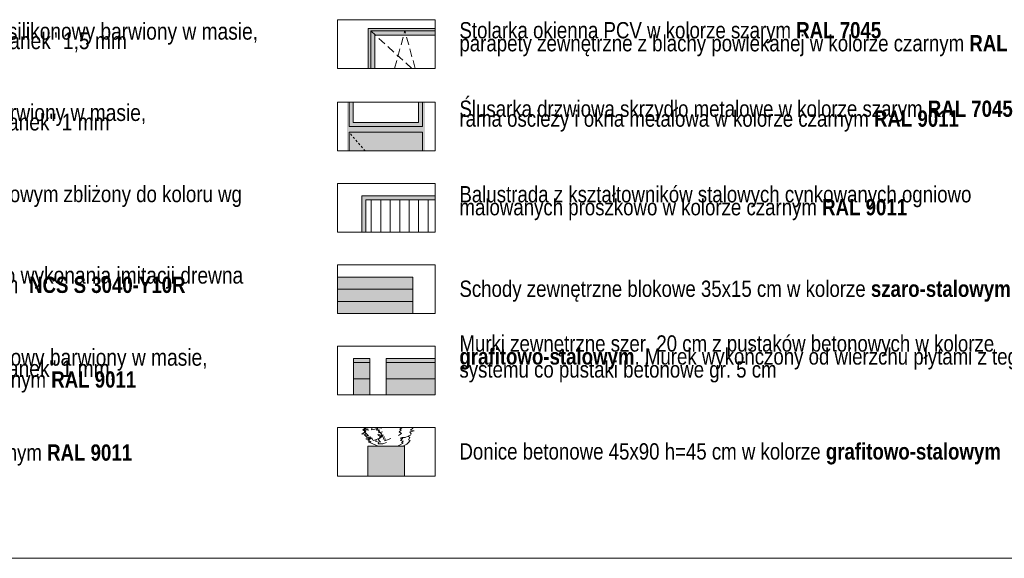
# Model space of a CAD drawing. Extents: x -366324 to -207045, y 68808 to 138616.
# Tile 48 of 170: x -306575 to -294477, y 69708 to 76332. Entities that reach past the tile are written whole.
import ezdxf

# ---------------------------------------------------------------- set-up
doc = ezdxf.new("R2010")
doc.units = 0
doc.header["$MEASUREMENT"] = 0
doc.linetypes.add('Hidden Line', pattern=[50, 25, -25])
doc.linetypes.add('Krawędzie ukryte', pattern=[150, 100, -50])
for name, color, linetype, lineweight in [('Arch balustrady_Nr_Pióra__21', 7, 'Continuous', 9), ('Arch kolorystyka_Nr_Pióra__41', 7, 'Continuous', 15), ('Arch okna_Nr_Pióra__21', 7, 'Continuous', 9), ('Arch okna_Nr_Pióra__5', 7, 'Continuous', 13), ('Arch opisy_Nr_Pióra__1', 7, 'Continuous', 25), ('Arch opisy_Nr_Pióra__21', 7, 'Continuous', 9), ('Arch schody_Nr_Pióra__21', 7, 'Continuous', 9), ('ARCH TABELA_Nr_Pióra__21', 7, 'Continuous', 9), ('arch wypelnienia_Nr_Pióra__21', 7, 'Continuous', 9), ('INWENT.ŚCIANY_Nr_Pióra__5', 7, 'Continuous', 13)]:
    doc.layers.add(name, color=color, linetype=linetype, lineweight=lineweight)
for name, color, linetype, lineweight, true_color in [('Arch kolorystyka_Nr_Pióra__2', 7, 'Continuous', 13, 0x7f7f7f), ('Arch kolorystyka_Nr_Pióra__81', 7, 'Continuous', 9, 0x5d5d5d), ('Arch okna_Nr_Pióra__81', 7, 'Continuous', 9, 0x5d5d5d), ('arch wypelnienia_Nr_Pióra__2', 7, 'Continuous', 13, 0x7f7f7f), ('Arch zieleń_Nr_Pióra__4', 7, 'Continuous', 9, 0x029e21)]:
    doc.layers.add(name, color=color, linetype=linetype, lineweight=lineweight, true_color=true_color)
doc.styles.add('GENERATED_STYLE_2', font='txt')

msp = doc.modelspace()

# ---------------------------------------------------------------- hatches: boundary and pattern name
at = {"layer": 'Arch kolorystyka_Nr_Pióra__2', "linetype": 'Continuous'}
msp.add_hatch(color=256, dxfattribs=at).paths.add_polyline_path([(-301626.4, 74717.4), (-301626.4, 74947.4), (-302526.4, 74947.4), (-302526.4, 74717.4)], flags=0)
at = {"layer": 'Arch kolorystyka_Nr_Pióra__41', "linetype": 'Continuous'}
msp.add_hatch(color=256, dxfattribs=at).paths.add_polyline_path([(-301596.4, 74717.4), (-301596.4, 75317.4), (-301676.4, 75317.4), (-301676.4, 75067.4), (-302476.4, 75067.4), (-302476.4, 75317.4), (-302551.4, 75317.4), (-302551.4, 74717.4), (-302526.4, 74717.4), (-302526.4, 74947.4), (-301626.4, 74947.4), (-301626.4, 74717.4)], flags=0)
at = {"layer": 'Arch kolorystyka_Nr_Pióra__81', "linetype": 'Continuous', "lineweight": 0, "true_color": 0x171717}
msp.add_hatch(color=250, dxfattribs=at).paths.add_polyline_path([(-302671.4, 72717.4), (-301745.3, 72717.4), (-301745.3, 73167.4), (-302671.4, 73167.4)], flags=0)
at = {"layer": 'Arch kolorystyka_Nr_Pióra__81', "linetype": 'Continuous', "lineweight": 0, "true_color": 0x454545}
for points in [[(-302471.4, 72167.4), (-302471.4, 71717.4), (-302271.4, 71717.4), (-302271.4, 72167.4)], [(-301471.4, 72167.4), (-302071.4, 72167.4), (-302071.4, 71717.4), (-301471.4, 71717.4)], [(-302296.4, 71087.4), (-302296.4, 70717.4), (-301846.4, 70717.4), (-301846.4, 71087.4)]]:
    msp.add_hatch(color=250, dxfattribs=at).paths.add_polyline_path(points, flags=0)
at = {"layer": 'arch wypelnienia_Nr_Pióra__2', "linetype": 'Continuous'}
msp.add_hatch(color=256, dxfattribs=at).paths.add_polyline_path([(-302291.4, 76223.1), (-302291.4, 75731.6), (-302211.4, 75731.6), (-302211.4, 76143.1), (-301471.4, 76143.1), (-301471.4, 76223.1)], flags=0)
at = {"layer": 'arch wypelnienia_Nr_Pióra__21', "linetype": 'Continuous'}
msp.add_hatch(color=256, dxfattribs=at).paths.add_polyline_path([(-302371.4, 74167.4), (-301471.4, 74167.4), (-301471.4, 74117.4), (-302321.4, 74117.4), (-302321.4, 73717.4), (-302371.4, 73717.4)], flags=0)

# ---------------------------------------------------------------- linework, layer by layer
at = {"layer": 'Arch balustrady_Nr_Pióra__21', "linetype": 'Continuous'}
for p, q in [((-302321.4, 74167.4), (-302371.4, 74167.4)), ((-302371.4, 74167.4), (-302371.4, 73717.4)), ((-301471.4, 74167.4), (-302371.4, 74167.4)), ((-302321.4, 74117.4), (-302321.4, 73717.4)), ((-301471.4, 74117.4), (-302321.4, 74117.4)), ((-302254.9, 74117.4), (-302254.9, 73717.4)), ((-302138.4, 74117.4), (-302138.4, 73717.4)), ((-302021.9, 74117.4), (-302021.9, 73717.4)), ((-301905.4, 74117.4), (-301905.4, 73717.4)), ((-301788.9, 74117.4), (-301788.9, 73717.4)), ((-301672.4, 74117.4), (-301672.4, 73717.4)), ((-301555.9, 74117.4), (-301555.9, 73717.4))]:
    msp.add_line(p, q, dxfattribs=at)
at = {"layer": 'Arch okna_Nr_Pióra__21', "linetype": 'Continuous'}
for p, q in [((-302476.4, 75067.4), (-302476.4, 75317.4)), ((-301676.4, 75067.4), (-301676.4, 75317.4)), ((-302476.4, 75067.4), (-301676.4, 75067.4)), ((-302526.4, 74947.4), (-302526.4, 74717.4)), ((-302526.4, 74947.4), (-301626.4, 74947.4)), ((-301626.4, 74947.4), (-301626.4, 74717.4))]:
    msp.add_line(p, q, dxfattribs=at)
at = {"layer": 'Arch okna_Nr_Pióra__21', "linetype": 'Hidden Line'}
msp.add_line((-302329.3, 74717.4), (-302526.4, 74947.4), dxfattribs=at)
at = {"layer": 'Arch okna_Nr_Pióra__5', "linetype": 'Continuous'}
for p, q in [((-302261.4, 76193.1), (-302261.4, 75731.6)), ((-302261.4, 76193.1), (-301471.4, 76193.1)), ((-302211.4, 76143.1), (-301471.4, 76143.1)), ((-302211.4, 76143.1), (-302211.4, 75731.6))]:
    msp.add_line(p, q, dxfattribs=at)
at = {"layer": 'Arch okna_Nr_Pióra__5', "linetype": 'Krawędzie ukryte'}
for p, q in [((-301754.6, 75731.6), (-302261.4, 76193.1)), ((-301968.1, 75731.6), (-301841.4, 76193.1)), ((-301714.7, 75731.6), (-301841.4, 76193.1))]:
    msp.add_line(p, q, dxfattribs=at)
at = {"layer": 'Arch okna_Nr_Pióra__81', "linetype": 'Continuous'}
for p, q in [((-302526.4, 75017.4), (-302526.4, 75317.4)), ((-301626.4, 75017.4), (-301626.4, 75317.4)), ((-302526.4, 75017.4), (-301626.4, 75017.4))]:
    msp.add_line(p, q, dxfattribs=at)
at = {"layer": 'Arch opisy_Nr_Pióra__21', "linetype": 'Continuous'}
for p, q in [((-302671.4, 75731.6), (-302671.4, 76331.6)), ((-302671.4, 76331.6), (-301471.4, 76331.6)), ((-301471.4, 76331.6), (-301471.4, 75731.6)), ((-301471.4, 75731.6), (-302671.4, 75731.6)), ((-302671.4, 74717.4), (-302671.4, 75317.4)), ((-302671.4, 75317.4), (-301471.4, 75317.4)), ((-301471.4, 75317.4), (-301471.4, 74717.4)), ((-301471.4, 74717.4), (-302671.4, 74717.4)), ((-302671.4, 74317.4), (-301471.4, 74317.4)), ((-302671.4, 73717.4), (-302671.4, 74317.4)), ((-301471.4, 74317.4), (-301471.4, 73717.4)), ((-301471.4, 73717.4), (-302671.4, 73717.4)), ((-302671.4, 73317.4), (-301471.4, 73317.4)), ((-302671.4, 72717.4), (-302671.4, 73317.4)), ((-301471.4, 73317.4), (-301471.4, 72717.4)), ((-301471.4, 72717.4), (-302671.4, 72717.4)), ((-302671.4, 72317.4), (-301471.4, 72317.4)), ((-302671.4, 71717.4), (-302671.4, 72317.4)), ((-301471.4, 72317.4), (-301471.4, 71717.4)), ((-301471.4, 71717.4), (-302671.4, 71717.4)), ((-302671.4, 71317.4), (-301471.4, 71317.4)), ((-302671.4, 70717.4), (-302671.4, 71317.4)), ((-301471.4, 71317.4), (-301471.4, 70717.4)), ((-301471.4, 70717.4), (-302671.4, 70717.4))]:
    msp.add_line(p, q, dxfattribs=at)
at = {"layer": 'Arch schody_Nr_Pióra__21', "linetype": 'Continuous'}
for p, q in [((-301745.3, 73167.4), (-302671.4, 73167.4)), ((-301745.3, 73167.4), (-301745.3, 72717.4)), ((-301745.3, 73017.4), (-302671.4, 73017.4)), ((-301745.3, 72867.4), (-302671.4, 72867.4)), ((-302471.4, 72167.4), (-302471.4, 71717.4)), ((-302271.4, 72167.4), (-302471.4, 72167.4)), ((-302271.4, 72117.4), (-302471.4, 72117.4)), ((-302271.4, 72167.4), (-302271.4, 71717.4)), ((-302071.4, 72167.4), (-302071.4, 71717.4)), ((-302071.4, 72167.4), (-301471.4, 72167.4)), ((-302071.4, 72117.4), (-301471.4, 72117.4)), ((-302271.4, 71917.4), (-302471.4, 71917.4)), ((-302071.4, 71917.4), (-301471.4, 71917.4)), ((-302271.4, 71717.4), (-302471.4, 71717.4)), ((-302296.4, 71087.4), (-302296.4, 70717.4)), ((-301846.4, 71087.4), (-302296.4, 71087.4)), ((-301846.4, 71087.4), (-301846.4, 70717.4))]:
    msp.add_line(p, q, dxfattribs=at)
at = {"layer": 'ARCH TABELA_Nr_Pióra__21', "linetype": 'Continuous'}
msp.add_line((-275071.4, 69708.4), (-315821.4, 69708.4), dxfattribs=at)
at = {"layer": 'Arch zieleń_Nr_Pióra__4', "linetype": 'Continuous'}
for p, q in [((-302323.6, 71268.1), (-302370.6, 71234.3)), ((-302322, 71275.9), (-302359.9, 71294.4)), ((-302359.9, 71294.4), (-302284.3, 71284.2)), ((-302314.4, 71317.4), (-302357.4, 71288.3)), ((-302357.4, 71288.3), (-302323.6, 71268.1)), ((-302355.7, 71317.4), (-302354.4, 71315.2)), ((-302354.4, 71315.2), (-302334.5, 71317.4)), ((-302331.3, 71302.9), (-302351.9, 71317.4)), ((-302338.4, 71262.3), (-302322, 71275.9)), ((-302289.7, 71215.3), (-302338.4, 71262.3)), ((-302284.3, 71284.2), (-302331.3, 71302.9)), ((-302329.7, 71317.4), (-302299, 71308.8)), ((-302299, 71308.8), (-302303.1, 71317.4)), ((-302251, 71288.5), (-302243.6, 71317.4)), ((-302224.2, 71291.7), (-302251, 71288.5)), ((-302188.3, 71303.9), (-302224.2, 71291.7)), ((-302189, 71283.6), (-302188.3, 71303.9)), ((-302157.6, 71289.3), (-302189, 71283.6)), ((-302130, 71307.5), (-302177.1, 71316)), ((-302177.1, 71316), (-302168.3, 71280)), ((-302168.3, 71280), (-302130, 71240.7)), ((-302160.9, 71251.3), (-302157.6, 71289.3)), ((-302117.9, 71262.7), (-302160.9, 71251.3)), ((-302133.6, 71317.4), (-302130, 71307.5)), ((-301912.9, 71264.8), (-301887.4, 71283.9)), ((-301882.8, 71241.4), (-301912.9, 71264.8)), ((-301902.7, 71297.3), (-301869.3, 71315.3)), ((-301887.4, 71283.9), (-301902.7, 71297.3)), ((-301869.3, 71315.3), (-301866.8, 71317.4)), ((-301727.7, 71276.1), (-301779, 71261.8)), ((-301779, 71261.8), (-301764.1, 71240.5)), ((-301743.4, 71308.3), (-301774.7, 71284.3)), ((-301774.7, 71284.3), (-301727.7, 71276.1)), ((-301743.2, 71317.4), (-301743.4, 71308.3)), ((-302370.6, 71234.3), (-302312.6, 71239.9)), ((-302312.6, 71239.9), (-302338.9, 71224.9)), ((-302338.9, 71224.9), (-302304.8, 71194.7)), ((-302275.5, 71185.3), (-302332.9, 71219.1)), ((-302332.9, 71219.1), (-302289.7, 71215.3)), ((-302321.6, 71176.5), (-302275.5, 71185.3)), ((-302257.8, 71141.1), (-302321.6, 71176.5)), ((-302304.8, 71194.7), (-302265.9, 71201.3)), ((-302293, 71140.9), (-302257.8, 71141.1)), ((-302168.1, 71089.1), (-302293, 71140.9)), ((-302265.9, 71201.3), (-302291.9, 71161.2)), ((-302291.9, 71161.2), (-302246.5, 71189.1)), ((-302246.5, 71189.1), (-302241, 71163.7)), ((-302241, 71163.7), (-302221.8, 71158.2)), ((-302221.8, 71158.2), (-302193.1, 71171.2)), ((-302193.1, 71171.2), (-302197.3, 71143.4)), ((-302197.3, 71143.4), (-302161.4, 71136.9)), ((-302193.1, 71171.2), (-302155.3, 71185.1)), ((-302123.6, 71221), (-302174.7, 71228.9)), ((-302174.7, 71228.9), (-302136.4, 71196.2)), ((-302161.4, 71136.9), (-302172, 71116.1)), ((-302136.4, 71196.2), (-302168.3, 71168.2)), ((-302168.3, 71168.2), (-302142.5, 71138.3)), ((-302155.3, 71185.1), (-302133.5, 71213.4)), ((-302133.5, 71213.4), (-302107.3, 71225.1)), ((-302107.3, 71225.1), (-302130.9, 71199.9)), ((-302130.9, 71199.9), (-302090.5, 71203.6)), ((-302130, 71240.7), (-302123.6, 71221)), ((-302090.5, 71203.6), (-302108.7, 71172.6)), ((-302108.7, 71172.6), (-302084.4, 71179.3)), ((-302088.4, 71154.9), (-302014.6, 71182.6)), ((-302084.4, 71179.3), (-302088.4, 71154.9)), ((-301920.4, 71217.7), (-301882.8, 71241.4)), ((-301873.7, 71195.5), (-301900.1, 71184.4)), ((-301900.1, 71184.4), (-301865.6, 71184.5)), ((-301865.6, 71184.5), (-301895.8, 71157.4)), ((-301895.8, 71157.4), (-301860.7, 71149.6)), ((-301860.7, 71149.6), (-301882.2, 71136.4)), ((-301882.2, 71136.4), (-301861.5, 71122.7)), ((-301838.2, 71192.3), (-301873.7, 71195.5)), ((-301802.2, 71210.5), (-301838.2, 71192.3)), ((-301776.2, 71157.5), (-301802.7, 71129.6)), ((-301773.2, 71222.7), (-301802.2, 71210.5)), ((-301802.2, 71210.5), (-301779, 71194.6)), ((-301779, 71194.6), (-301798.7, 71163.9)), ((-301798.7, 71163.9), (-301776.2, 71157.5)), ((-301764.1, 71240.5), (-301773.2, 71222.7)), ((-302172, 71116.1), (-302133.5, 71116.5)), ((-302133.5, 71116.5), (-302111.1, 71114.9)), ((-302111.1, 71114.9), (-302067.3, 71130.6)), ((-301861.5, 71122.7), (-301932.1, 71087.4)), ((-301816.8, 71112.1), (-301858.1, 71090.7)), ((-301802.7, 71129.6), (-301816.8, 71112.1))]:
    msp.add_line(p, q, dxfattribs=at)
at = {"layer": 'INWENT.ŚCIANY_Nr_Pióra__5', "linetype": 'Continuous'}
for q in [(-302291.4, 75731.6), (-301471.4, 76223.1)]:
    msp.add_line((-302291.4, 76223.1), q, dxfattribs=at)

# ---------------------------------------------------------------- texts
at = {"layer": 'Arch opisy_Nr_Pióra__1', "linetype": 'Continuous', "attachment_point": 1, "style": 'GENERATED_STYLE_2'}
for s, insert, char_height, width, line_spacing_factor in [('\\A1;{\\fArial Narrow Europa Środkowa|b0|i0|c0|p34;Barwa podstawowa elewacji - tynk silikatowo-silikonowy barwiony w masie, \\Pkolor biały \\fArial Narrow Europa Środkowa|b1|i0|c0|p34;NCS S 0502-R50B\\fArial Narrow Europa Środkowa|b0|i0|c0|p34;, o fakturze "baranek" 1,5 mm }', (-311471.4, 76291.7), 205.5682, 9481.889, 0.340614), ('\\A1;{\\fArial Narrow Europa Środkowa|b0|i0|c0|p34;Stolarka okienna PCV w kolorze szarym \\fArial Narrow Europa Środkowa|b1|i0|c0|p34;RAL 7045\\P\\fArial Narrow Europa Środkowa|b0|i0|c0|p34;parapety zewnętrzne z blachy powlekanej w kolorze czarnym \\fArial Narrow Europa Środkowa|b1|i0|c0|p34;RAL 9011}', (-301171.4, 76302), 200, 8549.677, 0.479219), ('\\A1;{\\fArial Narrow Europa Środkowa|b0|i0|c0|p34;Ślusarka drzwiowa skrzydło metalowe w kolorze szarym \\fArial Narrow Europa Środkowa|b1|i0|c0|p34;RAL 7045\\P\\fArial Narrow Europa Środkowa|b0|i0|c0|p34;rama oscieży i okna metalowa w kolorze czarnym \\fArial Narrow Europa Środkowa|b1|i0|c0|p34;RAL 9011}', (-301171.4, 75336.7), 200, 8549.677, 0.363906), ('\\A1;{\\fArial Narrow Europa Środkowa|b0|i0|c0|p34;Barwa elewacji - tynk silikatowo-silikonowy barwiony w masie, \\Pkolor grafitowy \\fArial Narrow Europa Środkowa|b1|i0|c0|p34;\\H0.972913x;NCS S 7500-N\\fArial Narrow Europa Środkowa|b0|i0|c0|p34;\\H1.027841x;, o fakturze "baranek" 1 mm }', (-311471.4, 75291.7), 205.5682, 9481.889, 0.340614), ('\\A1;{\\fArial Narrow Europa Środkowa|b0|i0|c0|p34;Cokół tynk mozaikowy jednolity w kolorze grafitowym zbliżony do koloru wg \\P\\fArial Narrow Europa Środkowa|b1|i0|c0|p34;NCS S 7500-N}', (-311471.4, 74287.8), 200, 8549.677, 0.486942), ('\\A1;{\\fArial Narrow Europa Środkowa|b0|i0|c0|p34;Balustrada z kształtowników stalowych cynkowanych ogniowo\\Pmalowanych proszkowo w kolorze czarnym \\fArial Narrow Europa Środkowa|b1|i0|c0|p34;RAL 9011}', (-301171.4, 74285.3), 200, 8549.677, 0.477454), ('\\A1;{\\fArial Narrow Europa Środkowa|b0|i0|c0|p34;Tynk modelarski drobnoziarnisty silikonowy do wykonania imitacji drewna \\Pmalowany bejcą akrylową w kolorze brązowym  \\fArial Narrow Europa Środkowa|b1|i0|c0|p34;\\H0.972913x;NCS S 3040-Y10R}', (-311471.4, 73291.7), 205.5682, 9481.889, 0.342532), ('\\A1;{\\fArial Narrow Europa Środkowa|b0|i0|c0|p34;Murki zewnętrzne szer. 20 cm z pustaków betonowych w kolorze\\P\\fArial Narrow Europa Środkowa|b1|i0|c0|p34;grafitowo-stalowym\\fArial Narrow Europa Środkowa|b0|i0|c0|p34;. Murek wykończony od wierzchu płytami z tego samego \\Psystemu co pustaki betonowe gr. 5 cm}', (-301171.4, 72450), 200, 8549.677, 0.478919), ('\\A1;{\\fArial Narrow Europa Środkowa|b0|i0|c0|p34;Kominy wykończone\\H1.027841x; tynkiem silikatowo-silikonowy barwiony w masie, \\Pkolor grafitowy \\fArial Narrow Europa Środkowa|b1|i0|c0|p34;\\H0.972913x;NCS S 7500-N\\fArial Narrow Europa Środkowa|b0|i0|c0|p34;\\H1.027841x;, o fakturze "baranek" 1 mm\\H0.972913x;,\\Pzwieńczone obróbką blacharską w kolorze czarnym \\fArial Narrow Europa Środkowa|b1|i0|c0|p34;RAL 9011\\fArial Narrow Europa Środkowa|b0|i0|c0|p34; }', (-311471.4, 72282.5), 200, 8549.677, 0.401516), ('\\A1;{\\fArial Narrow Europa Środkowa|b0|i0|c0|p34;Rynny, rury spustowe, obróbki blacharskie\\Pwykonane z blachy powlekanej  w kolorze czarnym \\fArial Narrow Europa Środkowa|b1|i0|c0|p34;RAL 9011}', (-311471.4, 71285.3), 200, 8549.677, 0.528524)]:
    msp.add_mtext(s, dxfattribs=dict(at, insert=insert, char_height=char_height, width=width, line_spacing_factor=line_spacing_factor))
at = {"layer": 'Arch opisy_Nr_Pióra__1', "linetype": 'Continuous', "char_height": 200, "attachment_point": 1, "style": 'GENERATED_STYLE_2'}
for s, insert in [('\\A1;{\\fArial Narrow Europa Środkowa|b0|i0|c0|p34;Schody zewnętrzne blokowe 35x15 cm w kolorze \\fArial Narrow Europa Środkowa|b1|i0|c0|p34;szaro-stalowym}', (-301171.4, 73123.1)), ('\\A1;{\\fArial Narrow Europa Środkowa|b0|i0|c0|p34;Donice betonowe 45x90 h=45 cm w kolorze \\fArial Narrow Europa Środkowa|b1|i0|c0|p34;grafitowo-stalowym}', (-301171.4, 71123))]:
    msp.add_mtext(s, dxfattribs=dict(at, insert=insert))

doc.saveas('drawing.dxf')
